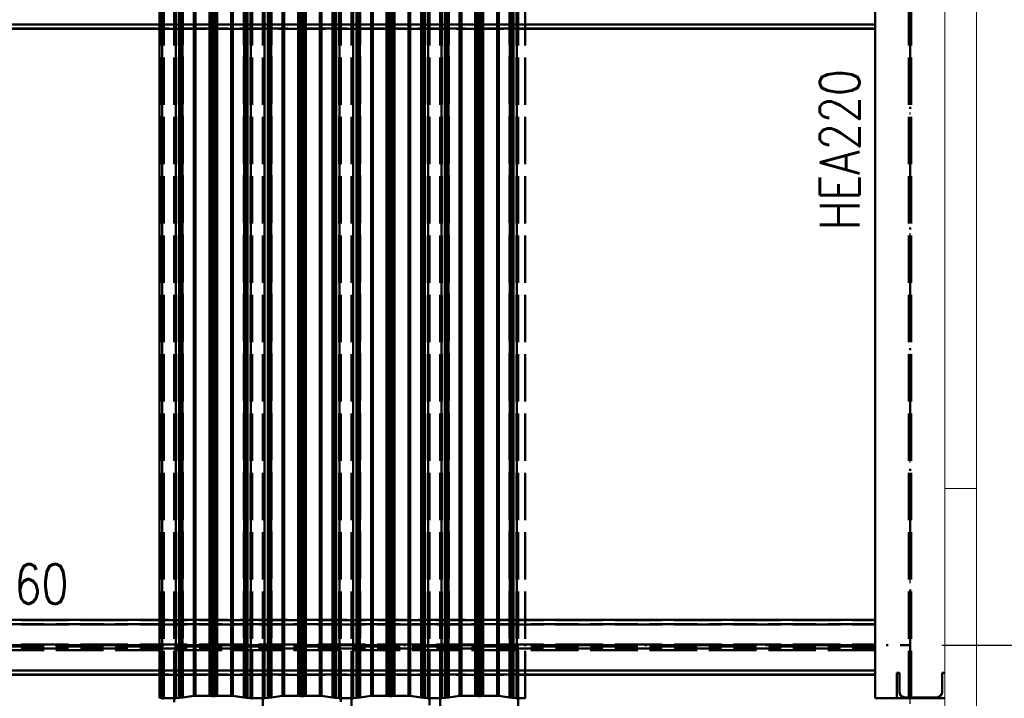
# Paper-space layout 'Layout1' of a CAD drawing. Extents: x -2 to 1033, y -36 to 596.
# Tile 90 of 126: x 532 to 594, y 430 to 473. Entities that reach past the tile are written whole.
import ezdxf

# ---------------------------------------------------------------- set-up
doc = ezdxf.new("R2010")
doc.units = 0
for name, pattern in [('ACAD_ISO02W100', [15, 12, -3]), ('ACAD_ISO04W100', [30.5, 24, -3, 0.5, -3]), ('HP_01_CER_B', [8, 5, -1, 1, -1])]:
    doc.linetypes.add(name, pattern=pattern)
doc.layers.get('0').update_dxf_attribs({"linetype": 'CONTINUOUS'})
doc.layers.get('DEFPOINTS').update_dxf_attribs({"color": 132, "linetype": 'CONTINUOUS'})
for name, color, linetype, lineweight in [('SS_KOTY', 3, 'CONTINUOUS', 25), ('SS_OSY_025', 7, 'HP_01_CER_B', 25), ('SS_PODKLADY_PANELY', 9, 'CONTINUOUS', 13), ('SS_POPIS_PROFILU', 13, 'CONTINUOUS', 25), ('SS_SLOUP ŠTÍTOVÝ', 183, 'CONTINUOUS', 50), ('SS_SLOUPY KRAJNÍ', 143, 'CONTINUOUS', 50), ('SS_VAZNICE', 123, 'CONTINUOUS', 50)]:
    doc.layers.add(name, color=color, linetype=linetype, lineweight=lineweight)
doc.layers.add('SS_PLECHY', color=7, linetype='CONTINUOUS', lineweight=50, true_color=0xb47846)
doc.styles.add('ROMANS', font='romans.shx', dxfattribs={"width": 0.8})
doc.styles.add('romans.shx', font='romans.shx', dxfattribs={"height": 5})
doc.dimstyles.new('A-1_(2.5)_50AS', dxfattribs={"dimtxt": 2.5, "dimasz": 2, "dimexe": 1, "dimexo": 2, "dimgap": 0, "dimtad": 0, "dimdec": 1, "dimlfac": 50, "dimrnd": 1, "dimtxsty": 'ROMANS', "dimblk1": 'OBLIQUE', "dimblk2": 'OBLIQUE', "dimsah": 1, "dimcen": 2, "dimclrd": 256, "dimclre": 256, "dimclrt": 256, "dimadec": 1, "dimazin": 2, "dimtfac": 0.714286, "dimtdec": 1, "dimtmove": 0, "dimatfit": 3, "dimldrblk": 'OPEN', "dimfxl": 1, "dimtvp": 1.142857, "dimtfill": 1, "dimtolj": 1, "dimlwd": -1, "dimlwe": -1, "dimarcsym": 0})

# ---------------------------------------------------------------- blocks, each defined once
blk = doc.blocks.new('_Oblique')
at = {"color": 0, "linetype": 'ByBlock', "lineweight": -2}
blk.add_line((-0.5, -0.5), (0.5, 0.5), dxfattribs=at)
blk = doc.blocks.new('*D61')
at = {"layer": 'DEFPOINTS', "color": 0, "transparency": 16777216}
for p in [(588.529, 474.118), (588.529, 433.299), (605.682, 433.299)]:
    blk.add_point(p, dxfattribs=at)
at = {"layer": 'SS_KOTY', "transparency": 16777216}
for p, q in [((590.529, 474.118), (606.682, 474.118)), ((605.682, 474.118), (605.682, 433.299)), ((590.529, 433.299), (606.682, 433.299))]:
    blk.add_line(p, q, dxfattribs=at)
at = {"layer": 'SS_KOTY', "transparency": 16777216, "xscale": 2, "yscale": 2, "zscale": 2}
for p, rotation in [((605.682, 474.118), 90), ((605.682, 433.299), 270)]:
    blk.add_blockref('_Oblique', p, dxfattribs=dict(at, rotation=rotation))
at = {"layer": 'SS_KOTY', "transparency": 16777216, "insert": (602.825, 453.708), "char_height": 2.5, "attachment_point": 5, "rotation": 90, "style": 'ROMANS', "bg_fill": 3, "box_fill_scale": 1.1, "bg_fill_color": 256, "bg_fill_true_color": 13158600, "bg_fill_transparency": 0}
blk.add_mtext('\\A1;2041', dxfattribs=at)
blk = doc.blocks.new('_OPEN')
at = {"color": 0, "linetype": 'ByBlock'}
for p, q in [((-1, 0.167), (0, 0)), ((0, 0), (-1, -0.167)), ((0, 0), (-1, 0))]:
    blk.add_line(p, q, dxfattribs=at)
blk = doc.blocks.new('*D62')
at = {"layer": 'DEFPOINTS', "color": 0, "transparency": 16777216}
for p in [(588.529, 433.299), (588.529, 426.577), (605.682, 426.577)]:
    blk.add_point(p, dxfattribs=at)
at = {"layer": 'SS_KOTY', "transparency": 16777216}
for p, q in [((590.529, 433.299), (606.682, 433.299)), ((605.682, 433.299), (605.682, 426.577)), ((590.529, 426.577), (606.682, 426.577))]:
    blk.add_line(p, q, dxfattribs=at)
at = {"layer": 'SS_KOTY', "transparency": 16777216, "xscale": 2, "yscale": 2, "zscale": 2}
for p, rotation in [((605.682, 433.299), 90), ((605.682, 426.577), 270)]:
    blk.add_blockref('_Oblique', p, dxfattribs=dict(at, rotation=rotation))
at = {"layer": 'SS_KOTY', "transparency": 16777216, "insert": (602.825, 429.938), "char_height": 2.5, "attachment_point": 5, "rotation": 90, "style": 'ROMANS', "bg_fill": 3, "box_fill_scale": 1.1, "bg_fill_color": 256, "bg_fill_true_color": 13158600, "bg_fill_transparency": 0}
blk.add_mtext('\\A1;336', dxfattribs=at)
blk = doc.blocks.new('*D65')
at = {"layer": 'DEFPOINTS', "color": 0, "transparency": 16777216}
for p in [(588.529, 514.938), (611.682, 514.938), (588.529, 344.938)]:
    blk.add_point(p, dxfattribs=at)
at = {"layer": 'SS_KOTY', "transparency": 16777216}
for p, q in [((590.529, 514.938), (612.682, 514.938)), ((611.682, 344.938), (611.682, 514.938)), ((590.529, 344.938), (612.682, 344.938))]:
    blk.add_line(p, q, dxfattribs=at)
at = {"layer": 'SS_KOTY', "transparency": 16777216, "xscale": 2, "yscale": 2, "zscale": 2}
for p, rotation in [((611.682, 514.938), 90), ((611.682, 344.938), 270)]:
    blk.add_blockref('_Oblique', p, dxfattribs=dict(at, rotation=rotation))
at = {"layer": 'SS_KOTY', "transparency": 16777216, "insert": (608.825, 429.938), "char_height": 2.5, "attachment_point": 5, "rotation": 90, "style": 'ROMANS', "bg_fill": 3, "box_fill_scale": 1.1, "bg_fill_color": 256, "bg_fill_true_color": 13158600, "bg_fill_transparency": 0}
blk.add_mtext('\\A1;8500', dxfattribs=at)

psp = doc.layouts.get("Layout1")

# ---------------------------------------------------------------- linework, layer by layer
at = {"layer": 'SS_PLECHY', "color": 5, "linetype": 'Continuous', "ltscale": 0.25}
for p, q in [((541.1156, 519.9224), (541.1156, 429.9664)), ((541.1323, 519.9235), (541.1323, 429.9674)), ((542.3609, 519.9305), (542.3609, 429.9744)), ((542.4079, 519.9345), (542.4079, 429.9784)), ((542.5406, 519.9412), (542.5406, 429.9851)), ((542.5803, 519.9446), (542.5803, 429.9885)), ((543.287, 520.0449), (543.287, 430.0889)), ((543.3955, 520.0504), (543.3955, 430.0943)), ((544.2735, 520.0504), (544.2735, 430.0943)), ((544.3475, 520.0482), (544.3475, 430.0922)), ((544.4583, 520.041), (544.4583, 430.085)), ((544.5836, 520.041), (544.5836, 430.085)), ((544.6944, 520.0482), (544.6944, 430.0922)), ((544.7685, 520.0504), (544.7685, 430.0943)), ((545.6464, 520.0504), (545.6464, 430.0943)), ((545.7549, 520.0449), (545.7549, 430.0889)), ((546.4616, 519.9446), (546.4616, 429.9885)), ((546.5014, 519.9412), (546.5014, 429.9851)), ((546.634, 519.9345), (546.634, 429.9784)), ((546.681, 519.9305), (546.681, 429.9744)), ((547.9589, 519.9305), (547.9589, 429.9744)), ((548.0059, 519.9345), (548.0059, 429.9784)), ((548.1386, 519.9412), (548.1386, 429.9851)), ((548.1783, 519.9446), (548.1783, 429.9885)), ((548.885, 520.0449), (548.885, 430.0889)), ((548.9935, 520.0504), (548.9935, 430.0943)), ((549.8715, 520.0504), (549.8715, 430.0943)), ((549.9455, 520.0482), (549.9455, 430.0922)), ((550.0563, 520.041), (550.0563, 430.085)), ((550.1816, 520.041), (550.1816, 430.085)), ((550.2924, 520.0482), (550.2924, 430.0922)), ((550.3665, 520.0504), (550.3665, 430.0943)), ((551.2444, 520.0504), (551.2444, 430.0943)), ((551.3529, 520.0449), (551.3529, 430.0889)), ((552.0596, 519.9446), (552.0596, 429.9885)), ((552.0994, 519.9412), (552.0994, 429.9851)), ((552.232, 519.9345), (552.232, 429.9784)), ((552.279, 519.9305), (552.279, 429.9744)), ((553.5569, 519.9305), (553.5569, 429.9744)), ((553.6039, 519.9345), (553.6039, 429.9784)), ((553.7366, 519.9412), (553.7366, 429.9851)), ((553.7763, 519.9446), (553.7763, 429.9885)), ((554.483, 520.0449), (554.483, 430.0889)), ((554.5915, 520.0504), (554.5915, 430.0943)), ((555.4695, 520.0504), (555.4695, 430.0943)), ((555.5435, 520.0482), (555.5435, 430.0922)), ((555.6543, 520.041), (555.6543, 430.085)), ((555.7796, 520.041), (555.7796, 430.085)), ((555.8904, 520.0482), (555.8904, 430.0922)), ((555.9645, 520.0504), (555.9645, 430.0943)), ((556.8424, 520.0504), (556.8424, 430.0943)), ((556.9509, 520.0449), (556.9509, 430.0889)), ((557.6576, 519.9446), (557.6576, 429.9885)), ((557.6974, 519.9412), (557.6974, 429.9851)), ((557.83, 519.9345), (557.83, 429.9784)), ((557.877, 519.9305), (557.877, 429.9744)), ((559.1549, 519.9305), (559.1549, 429.9744)), ((559.2019, 519.9345), (559.2019, 429.9784)), ((559.3346, 519.9412), (559.3346, 429.9851)), ((559.3743, 519.9446), (559.3743, 429.9885)), ((560.081, 520.0449), (560.081, 430.0889)), ((560.1895, 520.0504), (560.1895, 430.0943)), ((561.0675, 520.0504), (561.0675, 430.0943)), ((561.1415, 520.0482), (561.1415, 430.0922)), ((561.2523, 520.041), (561.2523, 430.085)), ((561.3776, 520.041), (561.3776, 430.085)), ((561.4884, 520.0482), (561.4884, 430.0922)), ((561.5625, 520.0504), (561.5625, 430.0943)), ((562.4404, 520.0504), (562.4404, 430.0943)), ((562.5489, 520.0449), (562.5489, 430.0889)), ((563.2556, 519.9446), (563.2556, 429.9885)), ((563.2954, 519.9412), (563.2954, 429.9851)), ((563.428, 519.9345), (563.428, 429.9784)), ((563.475, 519.9305), (563.475, 429.9744)), ((541.2947, 519.9004), (541.2947, 429.9443)), ((542.1492, 519.9004), (542.1492, 429.9443)), ((546.8927, 519.9004), (546.8927, 429.9443)), ((547.7472, 519.9004), (547.7472, 429.9443)), ((552.4907, 519.9004), (552.4907, 429.9443)), ((553.3452, 519.9004), (553.3452, 429.9443)), ((558.0887, 519.9004), (558.0887, 429.9443)), ((558.9432, 519.9004), (558.9432, 429.9443)), ((563.6867, 519.9004), (563.6867, 429.9443)), ((541.1156, 429.9664), (541.1323, 429.9674)), ((541.1156, 429.9664), (541.278, 429.9433)), ((541.1323, 429.9674), (541.2947, 429.9443)), ((541.3865, 429.9397), (542.0574, 429.9397)), ((541.3865, 429.9378), (542.0574, 429.9378)), ((542.1492, 429.9443), (542.3609, 429.9744)), ((542.1659, 429.9433), (542.3776, 429.9734)), ((542.4079, 429.9784), (542.5406, 429.9851)), ((542.4174, 429.9768), (542.55, 429.9835)), ((542.5803, 429.9885), (543.287, 430.0889)), ((542.597, 429.9875), (543.3037, 430.0878)), ((543.3955, 430.0943), (544.2735, 430.0943)), ((543.3955, 430.0925), (544.2735, 430.0925)), ((544.3361, 430.0906), (544.447, 430.0834)), ((544.3475, 430.0922), (544.4583, 430.085)), ((544.5836, 430.085), (544.6944, 430.0922)), ((544.595, 430.0834), (544.7058, 430.0906)), ((544.7685, 430.0943), (545.6464, 430.0943)), ((544.7685, 430.0925), (545.6464, 430.0925)), ((545.7382, 430.0878), (546.4449, 429.9875)), ((545.7549, 430.0889), (546.4616, 429.9885)), ((546.4919, 429.9835), (546.6246, 429.9768)), ((546.5014, 429.9851), (546.634, 429.9784)), ((546.6643, 429.9734), (546.876, 429.9433)), ((546.681, 429.9744), (546.8927, 429.9443)), ((546.9845, 429.9397), (547.6554, 429.9397)), ((546.9845, 429.9378), (547.6554, 429.9378)), ((547.7472, 429.9443), (547.9589, 429.9744)), ((547.7639, 429.9433), (547.9756, 429.9734)), ((548.0059, 429.9784), (548.1386, 429.9851)), ((548.0154, 429.9768), (548.148, 429.9835)), ((548.1783, 429.9885), (548.885, 430.0889)), ((548.195, 429.9875), (548.9017, 430.0878)), ((548.9935, 430.0943), (549.8715, 430.0943)), ((548.9935, 430.0925), (549.8715, 430.0925)), ((549.9341, 430.0906), (550.045, 430.0834)), ((549.9455, 430.0922), (550.0563, 430.085)), ((550.1816, 430.085), (550.2924, 430.0922)), ((550.193, 430.0834), (550.3038, 430.0906)), ((550.3665, 430.0943), (551.2444, 430.0943)), ((550.3665, 430.0925), (551.2444, 430.0925)), ((551.3362, 430.0878), (552.0429, 429.9875)), ((551.3529, 430.0889), (552.0596, 429.9885)), ((552.0899, 429.9835), (552.2226, 429.9768)), ((552.0994, 429.9851), (552.232, 429.9784)), ((552.2623, 429.9734), (552.474, 429.9433)), ((552.279, 429.9744), (552.4907, 429.9443)), ((552.5825, 429.9397), (553.2534, 429.9397)), ((552.5825, 429.9378), (553.2534, 429.9378)), ((553.3452, 429.9443), (553.5569, 429.9744)), ((553.3619, 429.9433), (553.5736, 429.9734)), ((553.6039, 429.9784), (553.7366, 429.9851)), ((553.6134, 429.9768), (553.746, 429.9835)), ((553.7763, 429.9885), (554.483, 430.0889)), ((553.793, 429.9875), (554.4997, 430.0878)), ((554.5915, 430.0943), (555.4695, 430.0943)), ((554.5915, 430.0925), (555.4695, 430.0925)), ((555.5321, 430.0906), (555.643, 430.0834)), ((555.5435, 430.0922), (555.6543, 430.085)), ((555.7796, 430.085), (555.8904, 430.0922)), ((555.791, 430.0834), (555.9018, 430.0906)), ((555.9645, 430.0943), (556.8424, 430.0943)), ((555.9645, 430.0925), (556.8424, 430.0925)), ((556.9342, 430.0878), (557.6409, 429.9875)), ((556.9509, 430.0889), (557.6576, 429.9885)), ((557.6879, 429.9835), (557.8206, 429.9768)), ((557.6974, 429.9851), (557.83, 429.9784)), ((557.8603, 429.9734), (558.072, 429.9433)), ((557.877, 429.9744), (558.0887, 429.9443)), ((558.1805, 429.9397), (558.8514, 429.9397)), ((558.1805, 429.9378), (558.8514, 429.9378)), ((558.9432, 429.9443), (559.1549, 429.9744)), ((558.9599, 429.9433), (559.1716, 429.9734)), ((559.2019, 429.9784), (559.3346, 429.9851)), ((559.2114, 429.9768), (559.344, 429.9835)), ((559.3743, 429.9885), (560.081, 430.0889)), ((559.391, 429.9875), (560.0977, 430.0878)), ((560.1895, 430.0943), (561.0675, 430.0943)), ((560.1895, 430.0925), (561.0675, 430.0925)), ((561.1301, 430.0906), (561.241, 430.0834)), ((561.1415, 430.0922), (561.2523, 430.085)), ((561.3776, 430.085), (561.4884, 430.0922)), ((561.389, 430.0834), (561.4998, 430.0906)), ((561.5625, 430.0943), (562.4404, 430.0943)), ((561.5625, 430.0925), (562.4404, 430.0925)), ((562.5322, 430.0878), (563.2389, 429.9875)), ((562.5489, 430.0889), (563.2556, 429.9885)), ((563.2859, 429.9835), (563.4186, 429.9768)), ((563.2954, 429.9851), (563.428, 429.9784)), ((563.4583, 429.9734), (563.67, 429.9433)), ((563.475, 429.9744), (563.6867, 429.9443)), ((563.7785, 429.9397), (564.214, 429.9397)), ((563.7785, 429.9378), (564.214, 429.9378)), ((564.214, 429.9378), (564.214, 429.9397)), ((564.214, 429.936), (564.214, 429.9378))]:
    psp.add_line(p, q, dxfattribs=at)
at = {"layer": 'SS_PLECHY', "color": 5, "linetype": 'ACAD_ISO02W100', "ltscale": 0.25}
for p, q in [((542.3776, 429.9734), (542.3776, 519.9295)), ((542.4174, 429.9768), (542.4174, 519.9329)), ((542.55, 429.9835), (542.55, 519.9395)), ((542.597, 429.9875), (542.597, 519.9436)), ((543.3037, 430.0878), (543.3037, 520.0439)), ((544.3361, 430.0906), (544.3361, 520.0467)), ((544.447, 430.0834), (544.447, 520.0395)), ((544.595, 430.0834), (544.595, 520.0395)), ((544.7058, 430.0906), (544.7058, 520.0467)), ((545.7382, 430.0878), (545.7382, 520.0439)), ((546.4449, 429.9875), (546.4449, 519.9436)), ((546.4919, 429.9835), (546.4919, 519.9395)), ((546.6246, 429.9768), (546.6246, 519.9329)), ((546.6643, 429.9734), (546.6643, 519.9295)), ((547.9756, 429.9734), (547.9756, 519.9295)), ((548.0154, 429.9768), (548.0154, 519.9329)), ((548.148, 429.9835), (548.148, 519.9395)), ((548.195, 429.9875), (548.195, 519.9436)), ((548.9017, 430.0878), (548.9017, 520.0439)), ((549.9341, 430.0906), (549.9341, 520.0467)), ((550.045, 430.0834), (550.045, 520.0395)), ((550.193, 430.0834), (550.193, 520.0395)), ((550.3038, 430.0906), (550.3038, 520.0467)), ((551.3362, 430.0878), (551.3362, 520.0439)), ((552.0429, 429.9875), (552.0429, 519.9436)), ((552.0899, 429.9835), (552.0899, 519.9395)), ((552.2226, 429.9768), (552.2226, 519.9329)), ((552.2623, 429.9734), (552.2623, 519.9295)), ((553.5736, 429.9734), (553.5736, 519.9295)), ((553.6134, 429.9768), (553.6134, 519.9329)), ((553.746, 429.9835), (553.746, 519.9395)), ((553.793, 429.9875), (553.793, 519.9436)), ((554.4997, 430.0878), (554.4997, 520.0439)), ((555.5321, 430.0906), (555.5321, 520.0467)), ((555.643, 430.0834), (555.643, 520.0395)), ((555.791, 430.0834), (555.791, 520.0395)), ((555.9018, 430.0906), (555.9018, 520.0467)), ((556.9342, 430.0878), (556.9342, 520.0439)), ((557.6409, 429.9875), (557.6409, 519.9436)), ((557.6879, 429.9835), (557.6879, 519.9395)), ((557.8206, 429.9768), (557.8206, 519.9329)), ((557.8603, 429.9734), (557.8603, 519.9295)), ((559.1716, 429.9734), (559.1716, 519.9295)), ((559.2114, 429.9768), (559.2114, 519.9329)), ((559.344, 429.9835), (559.344, 519.9395)), ((559.391, 429.9875), (559.391, 519.9436)), ((560.0977, 430.0878), (560.0977, 520.0439)), ((561.1301, 430.0906), (561.1301, 520.0467)), ((561.241, 430.0834), (561.241, 520.0395)), ((561.389, 430.0834), (561.389, 520.0395)), ((561.4998, 430.0906), (561.4998, 520.0467)), ((562.5322, 430.0878), (562.5322, 520.0439)), ((563.2389, 429.9875), (563.2389, 519.9436)), ((563.2859, 429.9835), (563.2859, 519.9395)), ((563.4186, 429.9768), (563.4186, 519.9329)), ((563.4583, 429.9734), (563.4583, 519.9295)), ((541.278, 429.9433), (541.278, 519.8994)), ((542.1659, 429.9433), (542.1659, 519.8994)), ((546.876, 429.9433), (546.876, 519.8994)), ((547.7639, 429.9433), (547.7639, 519.8994)), ((552.474, 429.9433), (552.474, 519.8994)), ((553.3619, 429.9433), (553.3619, 519.8994)), ((558.072, 429.9433), (558.072, 519.8994)), ((558.9599, 429.9433), (558.9599, 519.8994)), ((563.67, 429.9433), (563.67, 519.8994)), ((564.214, 429.9397), (564.214, 498.4123)), ((563.7785, 429.9378), (563.7785, 498.1032)), ((558.8514, 429.9378), (558.8514, 494.6054)), ((558.1805, 429.9378), (558.1805, 494.1292)), ((552.5825, 429.9378), (552.5825, 490.1551)), ((553.2534, 429.9378), (553.2534, 490.6314)), ((547.6554, 429.9378), (547.6554, 486.6573)), ((546.9845, 429.9378), (546.9845, 486.1811)), ((542.0574, 429.9378), (542.0574, 482.6833)), ((541.3865, 429.9378), (541.3865, 482.207)), ((541.3865, 377.6686), (541.3865, 429.9378)), ((542.0574, 377.1924), (542.0574, 429.9378)), ((543.3955, 430.0943), (543.3955, 430.0925)), ((544.2735, 430.0943), (544.2735, 430.0925)), ((544.7685, 430.0943), (544.7685, 430.0925)), ((545.6464, 430.0943), (545.6464, 430.0925)), ((546.9845, 373.6946), (546.9845, 429.9378)), ((547.6554, 373.2183), (547.6554, 429.9378)), ((548.9935, 430.0943), (548.9935, 430.0925)), ((549.8715, 430.0943), (549.8715, 430.0925)), ((550.3665, 430.0943), (550.3665, 430.0925)), ((551.2444, 430.0943), (551.2444, 430.0925)), ((552.5825, 369.7205), (552.5825, 429.9378)), ((553.2534, 369.2443), (553.2534, 429.9378)), ((554.5915, 430.0943), (554.5915, 430.0925)), ((555.4695, 430.0943), (555.4695, 430.0925)), ((555.9645, 430.0943), (555.9645, 430.0925)), ((556.8424, 430.0943), (556.8424, 430.0925)), ((558.1805, 365.7465), (558.1805, 429.9378)), ((558.8514, 365.2702), (558.8514, 429.9378)), ((560.1895, 430.0943), (560.1895, 430.0925)), ((561.0675, 430.0943), (561.0675, 430.0925)), ((561.5625, 430.0943), (561.5625, 430.0925)), ((562.4404, 430.0943), (562.4404, 430.0925)), ((563.7785, 361.7724), (563.7785, 429.9378))]:
    psp.add_line(p, q, dxfattribs=at)
at = {"layer": 'SS_PLECHY', "color": 5, "linetype": 'Continuous', "ltscale": 0.25, "extrusion": (7.17673e-12, -0.9956, 0.093704)}
psp.add_arc((541.3865, 40.2878, -428.0583), 0.13, 213.424811, 270, dxfattribs=at)
at = {"layer": 'SS_PLECHY', "color": 5, "linetype": 'Continuous', "ltscale": 0.25, "extrusion": (-9.571e-12, 0.9956, 0.093704)}
psp.add_arc((-541.3865, -40.2856, 428.034), 0.13, 270, 326.575189, dxfattribs=at)
at = {"layer": 'SS_PLECHY', "color": 5, "linetype": 'Continuous', "ltscale": 0.25, "extrusion": (6.99027e-12, -0.9956, 0.093704)}
psp.add_arc((541.3865, 40.2878, -428.0583), 0.11, 213.424811, 270, dxfattribs=at)
at = {"layer": 'SS_PLECHY', "color": 5, "linetype": 'Continuous', "ltscale": 0.25, "extrusion": (-3.58818e-12, -0.9956, 0.093704)}
psp.add_arc((542.0574, 40.2878, -428.0583), 0.11, 270, 326.575189, dxfattribs=at)
at = {"layer": 'SS_PLECHY', "color": 5, "linetype": 'Continuous', "ltscale": 0.25, "extrusion": (-3.41019e-12, -0.9956, 0.093704)}
psp.add_arc((542.0574, 40.2878, -428.0583), 0.13, 270, 326.575189, dxfattribs=at)
at = {"layer": 'SS_PLECHY', "color": 5, "linetype": 'Continuous', "ltscale": 0.25, "extrusion": (5.00982e-12, 0.9956, 0.093704)}
psp.add_arc((-542.0574, -40.2856, 428.034), 0.13, 213.424811, 270, dxfattribs=at)
at = {"layer": 'SS_PLECHY', "color": 5, "linetype": 'Continuous', "ltscale": 0.25, "extrusion": (-5.45448e-12, 0.9956, -0.093704)}
psp.add_arc((-542.4694, 40.2895, 428.0759), 0.13, 33.424811, 61.735996, dxfattribs=at)
at = {"layer": 'SS_PLECHY', "color": 5, "linetype": 'Continuous', "ltscale": 0.25, "extrusion": (-5.61881e-12, 0.9956, -0.093704)}
psp.add_arc((-542.4694, 40.2895, 428.0759), 0.11, 33.424811, 61.735996, dxfattribs=at)
at = {"layer": 'SS_PLECHY', "color": 5, "linetype": 'Continuous', "ltscale": 0.25, "extrusion": (-3.69651e-12, -0.9956, 0.093704)}
psp.add_arc((542.4885, 40.292, -428.1023), 0.11, 298.264004, 326.575189, dxfattribs=at)
at = {"layer": 'SS_PLECHY', "color": 5, "linetype": 'Continuous', "ltscale": 0.25, "extrusion": (-2.87951e-12, -0.9956, 0.093704)}
psp.add_arc((542.4885, 40.292, -428.1023), 0.13, 298.264004, 326.575189, dxfattribs=at)
at = {"layer": 'SS_PLECHY', "color": 5, "linetype": 'Continuous', "ltscale": 0.25, "extrusion": (-1.57987e-12, 0.9956, -0.093704)}
psp.add_arc((-543.3955, 40.3002, 428.1898), 0.13, 33.424811, 90, dxfattribs=at)
at = {"layer": 'SS_PLECHY', "color": 5, "linetype": 'Continuous', "ltscale": 0.25, "extrusion": (-1.99621e-12, 0.9956, -0.093704)}
psp.add_arc((-543.3955, 40.3002, 428.1898), 0.11, 33.424811, 90, dxfattribs=at)
at = {"layer": 'SS_PLECHY', "color": 5, "linetype": 'Continuous', "ltscale": 0.25, "extrusion": (3.6079e-13, 0.9956, -0.093704)}
psp.add_arc((-544.2735, 40.3002, 428.1898), 0.13, 90, 124.700883, dxfattribs=at)
at = {"layer": 'SS_PLECHY', "color": 5, "linetype": 'Continuous', "ltscale": 0.25, "extrusion": (1.06394e-12, 0.9956, -0.093704)}
psp.add_arc((-544.2735, 40.3002, 428.1898), 0.11, 90, 124.700883, dxfattribs=at)
at = {"layer": 'SS_PLECHY', "color": 5, "linetype": 'Continuous', "ltscale": 0.25, "extrusion": (3.38395e-13, -0.9956, 0.093704)}
psp.add_arc((544.521, 40.3013, -428.2011), 0.13, 235.299117, 304.700883, dxfattribs=at)
at = {"layer": 'SS_PLECHY', "color": 5, "linetype": 'Continuous', "ltscale": 0.25, "extrusion": (2.30437e-13, -0.9956, 0.093704)}
psp.add_arc((544.521, 40.3013, -428.2011), 0.11, 235.299117, 304.700883, dxfattribs=at)
at = {"layer": 'SS_PLECHY', "color": 5, "linetype": 'Continuous', "ltscale": 0.25, "extrusion": (-2.73736e-13, 0.9956, -0.093704)}
psp.add_arc((-544.7685, 40.3002, 428.1898), 0.13, 55.299117, 90, dxfattribs=at)
at = {"layer": 'SS_PLECHY', "color": 5, "linetype": 'Continuous', "ltscale": 0.25, "extrusion": (-9.10248e-13, 0.9956, -0.093704)}
psp.add_arc((-544.7685, 40.3002, 428.1898), 0.11, 55.299117, 90, dxfattribs=at)
at = {"layer": 'SS_PLECHY', "color": 5, "linetype": 'Continuous', "ltscale": 0.25, "extrusion": (4.91682e-13, 0.9956, -0.093704)}
psp.add_arc((-545.6464, 40.3002, 428.1898), 0.13, 90, 146.575189, dxfattribs=at)
at = {"layer": 'SS_PLECHY', "color": 5, "linetype": 'Continuous', "ltscale": 0.25, "extrusion": (5.54728e-13, 0.9956, -0.093704)}
psp.add_arc((-545.6464, 40.3002, 428.1898), 0.11, 90, 146.575189, dxfattribs=at)
at = {"layer": 'SS_PLECHY', "color": 5, "linetype": 'Continuous', "ltscale": 0.25, "extrusion": (2.37175e-12, -0.9956, 0.093704)}
psp.add_arc((546.5534, 40.292, -428.1023), 0.13, 213.424811, 241.735996, dxfattribs=at)
at = {"layer": 'SS_PLECHY', "color": 5, "linetype": 'Continuous', "ltscale": 0.25, "extrusion": (3.25719e-12, -0.9956, 0.093704)}
psp.add_arc((546.5534, 40.292, -428.1023), 0.11, 213.424811, 241.735996, dxfattribs=at)
at = {"layer": 'SS_PLECHY', "color": 5, "linetype": 'Continuous', "ltscale": 0.25, "extrusion": (2.7489e-12, 0.9956, -0.093704)}
psp.add_arc((-546.5725, 40.2895, 428.0759), 0.11, 118.264004, 146.575189, dxfattribs=at)
at = {"layer": 'SS_PLECHY', "color": 5, "linetype": 'Continuous', "ltscale": 0.25, "extrusion": (2.88283e-12, 0.9956, -0.093704)}
psp.add_arc((-546.5725, 40.2895, 428.0759), 0.13, 118.264004, 146.575189, dxfattribs=at)
at = {"layer": 'SS_PLECHY', "color": 5, "linetype": 'Continuous', "ltscale": 0.25, "extrusion": (5.21373e-12, -0.9956, 0.093704)}
psp.add_arc((546.9845, 40.2878, -428.0583), 0.13, 213.424811, 270, dxfattribs=at)
at = {"layer": 'SS_PLECHY', "color": 5, "linetype": 'Continuous', "ltscale": 0.25, "extrusion": (-6.28571e-12, 0.9956, 0.093704)}
psp.add_arc((-546.9845, -40.2856, 428.034), 0.13, 270, 326.575189, dxfattribs=at)
at = {"layer": 'SS_PLECHY', "color": 5, "linetype": 'Continuous', "ltscale": 0.25, "extrusion": (4.67035e-12, -0.9956, 0.093704)}
psp.add_arc((546.9845, 40.2878, -428.0583), 0.11, 213.424811, 270, dxfattribs=at)
at = {"layer": 'SS_PLECHY', "color": 5, "linetype": 'Continuous', "ltscale": 0.25, "extrusion": (-2.48423e-12, -0.9956, 0.093704)}
psp.add_arc((547.6554, 40.2878, -428.0583), 0.11, 270, 326.575189, dxfattribs=at)
at = {"layer": 'SS_PLECHY', "color": 5, "linetype": 'Continuous', "ltscale": 0.25, "extrusion": (-2.36068e-12, -0.9956, 0.093704)}
psp.add_arc((547.6554, 40.2878, -428.0583), 0.13, 270, 326.575189, dxfattribs=at)
at = {"layer": 'SS_PLECHY', "color": 5, "linetype": 'Continuous', "ltscale": 0.25, "extrusion": (3.26245e-12, 0.9956, 0.093704)}
psp.add_arc((-547.6554, -40.2856, 428.034), 0.13, 213.424811, 270, dxfattribs=at)
at = {"layer": 'SS_PLECHY', "color": 5, "linetype": 'Continuous', "ltscale": 0.25, "extrusion": (-3.49148e-12, 0.9956, -0.093704)}
psp.add_arc((-548.0674, 40.2895, 428.0759), 0.13, 33.424811, 61.735996, dxfattribs=at)
at = {"layer": 'SS_PLECHY', "color": 5, "linetype": 'Continuous', "ltscale": 0.25, "extrusion": (-3.28686e-12, 0.9956, -0.093704)}
psp.add_arc((-548.0674, 40.2895, 428.0759), 0.11, 33.424811, 61.735996, dxfattribs=at)
at = {"layer": 'SS_PLECHY', "color": 5, "linetype": 'Continuous', "ltscale": 0.25, "extrusion": (-1.89058e-12, -0.9956, 0.093704)}
psp.add_arc((548.0865, 40.292, -428.1023), 0.11, 298.264004, 326.575189, dxfattribs=at)
at = {"layer": 'SS_PLECHY', "color": 5, "linetype": 'Continuous', "ltscale": 0.25, "extrusion": (-1.31923e-12, -0.9956, 0.093704)}
psp.add_arc((548.0865, 40.292, -428.1023), 0.13, 298.264004, 326.575189, dxfattribs=at)
at = {"layer": 'SS_PLECHY', "color": 5, "linetype": 'Continuous', "ltscale": 0.25, "extrusion": (2.74648e-13, 0.9956, -0.093704)}
psp.add_arc((-548.9935, 40.3002, 428.1898), 0.13, 33.424811, 90, dxfattribs=at)
at = {"layer": 'SS_PLECHY', "color": 5, "linetype": 'Continuous', "ltscale": 0.25, "extrusion": (2.07566e-13, 0.9956, -0.093704)}
psp.add_arc((-548.9935, 40.3002, 428.1898), 0.11, 33.424811, 90, dxfattribs=at)
at = {"layer": 'SS_PLECHY', "color": 5, "linetype": 'Continuous', "ltscale": 0.25, "extrusion": (-3.83186e-13, 0.9956, -0.093704)}
psp.add_arc((-549.8715, 40.3002, 428.1898), 0.13, 90, 124.700883, dxfattribs=at)
at = {"layer": 'SS_PLECHY', "color": 5, "linetype": 'Continuous', "ltscale": 0.25, "extrusion": (1.8469e-13, 0.9956, -0.093704)}
psp.add_arc((-549.8715, 40.3002, 428.1898), 0.11, 90, 124.700883, dxfattribs=at)
at = {"layer": 'SS_PLECHY', "color": 5, "linetype": 'Continuous', "ltscale": 0.25, "extrusion": (-2.77078e-13, -0.9956, 0.093704)}
psp.add_arc((550.119, 40.3013, -428.2011), 0.13, 235.299117, 304.700883, dxfattribs=at)
at = {"layer": 'SS_PLECHY', "color": 5, "linetype": 'Continuous', "ltscale": 0.25, "extrusion": (-5.95047e-13, -0.9956, 0.093704)}
psp.add_arc((550.119, 40.3013, -428.2011), 0.11, 235.299117, 304.700883, dxfattribs=at)
at = {"layer": 'SS_PLECHY', "color": 5, "linetype": 'Continuous', "ltscale": 0.25, "extrusion": (1.40985e-13, 0.9956, -0.093704)}
psp.add_arc((-550.3665, 40.3002, 428.1898), 0.13, 55.299117, 90, dxfattribs=at)
at = {"layer": 'SS_PLECHY', "color": 5, "linetype": 'Continuous', "ltscale": 0.25, "extrusion": (1.46396e-13, 0.9956, -0.093704)}
psp.add_arc((-550.3665, 40.3002, 428.1898), 0.11, 55.299117, 90, dxfattribs=at)
at = {"layer": 'SS_PLECHY', "color": 5, "linetype": 'Continuous', "ltscale": 0.25, "extrusion": (-5.00126e-13, 0.9956, -0.093704)}
psp.add_arc((-551.2444, 40.3002, 428.1898), 0.13, 90, 146.575189, dxfattribs=at)
at = {"layer": 'SS_PLECHY', "color": 5, "linetype": 'Continuous', "ltscale": 0.25, "extrusion": (-6.85598e-13, 0.9956, -0.093704)}
psp.add_arc((-551.2444, 40.3002, 428.1898), 0.11, 90, 146.575189, dxfattribs=at)
at = {"layer": 'SS_PLECHY', "color": 5, "linetype": 'Continuous', "ltscale": 0.25, "extrusion": (5.63439e-13, -0.9956, 0.093704)}
psp.add_arc((552.1514, 40.292, -428.1023), 0.13, 213.424811, 241.735996, dxfattribs=at)
at = {"layer": 'SS_PLECHY', "color": 5, "linetype": 'Continuous', "ltscale": 0.25, "extrusion": (8.70542e-13, -0.9956, 0.093704)}
psp.add_arc((552.1514, 40.292, -428.1023), 0.11, 213.424811, 241.735996, dxfattribs=at)
at = {"layer": 'SS_PLECHY', "color": 5, "linetype": 'Continuous', "ltscale": 0.25, "extrusion": (9.42998e-13, 0.9956, -0.093704)}
psp.add_arc((-552.1705, 40.2895, 428.0759), 0.11, 118.264004, 146.575189, dxfattribs=at)
at = {"layer": 'SS_PLECHY', "color": 5, "linetype": 'Continuous', "ltscale": 0.25, "extrusion": (1.36267e-12, 0.9956, -0.093704)}
psp.add_arc((-552.1705, 40.2895, 428.0759), 0.13, 118.264004, 146.575189, dxfattribs=at)
at = {"layer": 'SS_PLECHY', "color": 5, "linetype": 'Continuous', "ltscale": 0.25, "extrusion": (3.02351e-12, -0.9956, 0.093704)}
psp.add_arc((552.5825, 40.2878, -428.0583), 0.13, 213.424811, 270, dxfattribs=at)
at = {"layer": 'SS_PLECHY', "color": 5, "linetype": 'Continuous', "ltscale": 0.25, "extrusion": (-3.00043e-12, 0.9956, 0.093704)}
psp.add_arc((-552.5825, -40.2856, 428.034), 0.13, 270, 326.575189, dxfattribs=at)
at = {"layer": 'SS_PLECHY', "color": 5, "linetype": 'Continuous', "ltscale": 0.25, "extrusion": (2.08196e-12, -0.9956, 0.093704)}
psp.add_arc((552.5825, 40.2878, -428.0583), 0.11, 213.424811, 270, dxfattribs=at)
at = {"layer": 'SS_PLECHY', "color": 5, "linetype": 'Continuous', "ltscale": 0.25, "extrusion": (-1.10751e-12, -0.9956, 0.093704)}
psp.add_arc((553.2534, 40.2878, -428.0583), 0.11, 270, 326.575189, dxfattribs=at)
at = {"layer": 'SS_PLECHY', "color": 5, "linetype": 'Continuous', "ltscale": 0.25, "extrusion": (-1.20121e-12, -0.9956, 0.093704)}
psp.add_arc((553.2534, 40.2878, -428.0583), 0.13, 270, 326.575189, dxfattribs=at)
at = {"layer": 'SS_PLECHY', "color": 5, "linetype": 'Continuous', "ltscale": 0.25, "extrusion": (1.57278e-12, 0.9956, 0.093704)}
psp.add_arc((-553.2534, -40.2856, 428.034), 0.13, 213.424811, 270, dxfattribs=at)
at = {"layer": 'SS_PLECHY', "color": 5, "linetype": 'Continuous', "ltscale": 0.25, "extrusion": (-1.47209e-12, 0.9956, -0.093704)}
psp.add_arc((-553.6654, 40.2895, 428.0759), 0.13, 33.424811, 61.735996, dxfattribs=at)
at = {"layer": 'SS_PLECHY', "color": 5, "linetype": 'Continuous', "ltscale": 0.25, "extrusion": (-9.54864e-13, 0.9956, -0.093704)}
psp.add_arc((-553.6654, 40.2895, 428.0759), 0.11, 33.424811, 61.735996, dxfattribs=at)
at = {"layer": 'SS_PLECHY', "color": 5, "linetype": 'Continuous', "ltscale": 0.25, "extrusion": (-1.83965e-13, -0.9956, 0.093704)}
psp.add_arc((553.6845, 40.292, -428.1023), 0.11, 298.264004, 326.575189, dxfattribs=at)
at = {"layer": 'SS_PLECHY', "color": 5, "linetype": 'Continuous', "ltscale": 0.25, "extrusion": (1.24834e-13, -0.9956, 0.093704)}
psp.add_arc((553.6845, 40.292, -428.1023), 0.13, 298.264004, 326.575189, dxfattribs=at)
at = {"layer": 'SS_PLECHY', "color": 5, "linetype": 'Continuous', "ltscale": 0.25, "extrusion": (2.24789e-12, 0.9956, -0.093704)}
psp.add_arc((-554.5915, 40.3002, 428.1898), 0.13, 33.424811, 90, dxfattribs=at)
at = {"layer": 'SS_PLECHY', "color": 5, "linetype": 'Continuous', "ltscale": 0.25, "extrusion": (2.52745e-12, 0.9956, -0.093704)}
psp.add_arc((-554.5915, 40.3002, 428.1898), 0.11, 33.424811, 90, dxfattribs=at)
at = {"layer": 'SS_PLECHY', "color": 5, "linetype": 'Continuous', "ltscale": 0.25, "extrusion": (-1.17482e-12, 0.9956, -0.093704)}
psp.add_arc((-555.4695, 40.3002, 428.1898), 0.13, 90, 124.700883, dxfattribs=at)
at = {"layer": 'SS_PLECHY', "color": 5, "linetype": 'Continuous', "ltscale": 0.25, "extrusion": (-7.50855e-13, 0.9956, -0.093704)}
psp.add_arc((-555.4695, 40.3002, 428.1898), 0.11, 90, 124.700883, dxfattribs=at)
at = {"layer": 'SS_PLECHY', "color": 5, "linetype": 'Continuous', "ltscale": 0.25, "extrusion": (-8.99548e-13, -0.9956, 0.093704)}
psp.add_arc((555.717, 40.3013, -428.2011), 0.13, 235.299117, 304.700883, dxfattribs=at)
at = {"layer": 'SS_PLECHY', "color": 5, "linetype": 'Continuous', "ltscale": 0.25, "extrusion": (-1.5536e-12, -0.9956, 0.093704)}
psp.add_arc((555.717, 40.3013, -428.2011), 0.11, 235.299117, 304.700883, dxfattribs=at)
at = {"layer": 'SS_PLECHY', "color": 5, "linetype": 'Continuous', "ltscale": 0.25, "extrusion": (1.41515e-12, 0.9956, -0.093704)}
psp.add_arc((-555.9645, 40.3002, 428.1898), 0.13, 55.299117, 90, dxfattribs=at)
at = {"layer": 'SS_PLECHY', "color": 5, "linetype": 'Continuous', "ltscale": 0.25, "extrusion": (1.48093e-12, 0.9956, -0.093704)}
psp.add_arc((-555.9645, 40.3002, 428.1898), 0.11, 55.299117, 90, dxfattribs=at)
at = {"layer": 'SS_PLECHY', "color": 5, "linetype": 'Continuous', "ltscale": 0.25, "extrusion": (-1.66503e-12, 0.9956, -0.093704)}
psp.add_arc((-556.8424, 40.3002, 428.1898), 0.13, 90, 146.575189, dxfattribs=at)
at = {"layer": 'SS_PLECHY', "color": 5, "linetype": 'Continuous', "ltscale": 0.25, "extrusion": (-2.06232e-12, 0.9956, -0.093704)}
psp.add_arc((-556.8424, 40.3002, 428.1898), 0.11, 90, 146.575189, dxfattribs=at)
at = {"layer": 'SS_PLECHY', "color": 5, "linetype": 'Continuous', "ltscale": 0.25, "extrusion": (-1.4098e-12, -0.9956, 0.093704)}
psp.add_arc((557.7494, 40.292, -428.1023), 0.13, 213.424811, 241.735996, dxfattribs=at)
at = {"layer": 'SS_PLECHY', "color": 5, "linetype": 'Continuous', "ltscale": 0.25, "extrusion": (-1.3332e-12, -0.9956, 0.093704)}
psp.add_arc((557.7494, 40.292, -428.1023), 0.11, 213.424811, 241.735996, dxfattribs=at)
at = {"layer": 'SS_PLECHY', "color": 5, "linetype": 'Continuous', "ltscale": 0.25, "extrusion": (-7.54291e-13, 0.9956, -0.093704)}
psp.add_arc((-557.7685, 40.2895, 428.0759), 0.11, 118.264004, 146.575189, dxfattribs=at)
at = {"layer": 'SS_PLECHY', "color": 5, "linetype": 'Continuous', "ltscale": 0.25, "extrusion": (-8.13978e-14, 0.9956, -0.093704)}
psp.add_arc((-557.7685, 40.2895, 428.0759), 0.13, 118.264004, 146.575189, dxfattribs=at)
at = {"layer": 'SS_PLECHY', "color": 5, "linetype": 'Continuous', "ltscale": 0.25, "extrusion": (1.15878e-12, -0.9956, 0.093704)}
psp.add_arc((558.1805, 40.2878, -428.0583), 0.13, 213.424811, 270, dxfattribs=at)
at = {"layer": 'SS_PLECHY', "color": 5, "linetype": 'Continuous', "ltscale": 0.25, "extrusion": (2.74648e-13, 0.9956, 0.093704)}
psp.add_arc((-558.1805, -40.2856, 428.034), 0.13, 270, 326.575189, dxfattribs=at)
at = {"layer": 'SS_PLECHY', "color": 5, "linetype": 'Continuous', "ltscale": 0.25, "extrusion": (-1.21855e-13, -0.9956, 0.093704)}
psp.add_arc((558.1805, 40.2878, -428.0583), 0.11, 213.424811, 270, dxfattribs=at)
at = {"layer": 'SS_PLECHY', "color": 5, "linetype": 'Continuous', "ltscale": 0.25, "extrusion": (6.46203e-14, -0.9956, 0.093704)}
psp.add_arc((558.8514, 40.2878, -428.0583), 0.11, 270, 326.575189, dxfattribs=at)
at = {"layer": 'SS_PLECHY', "color": 5, "linetype": 'Continuous', "ltscale": 0.25, "extrusion": (-2.09385e-13, -0.9956, 0.093704)}
psp.add_arc((558.8514, 40.2878, -428.0583), 0.13, 270, 326.575189, dxfattribs=at)
at = {"layer": 'SS_PLECHY', "color": 5, "linetype": 'Continuous', "ltscale": 0.25, "extrusion": (-1.74587e-13, 0.9956, 0.093704)}
psp.add_arc((-558.8514, -40.2856, 428.034), 0.13, 213.424811, 270, dxfattribs=at)
at = {"layer": 'SS_PLECHY', "color": 5, "linetype": 'Continuous', "ltscale": 0.25, "extrusion": (3.36251e-13, 0.9956, -0.093704)}
psp.add_arc((-559.2634, 40.2895, 428.0759), 0.13, 33.424811, 61.735996, dxfattribs=at)
at = {"layer": 'SS_PLECHY', "color": 5, "linetype": 'Continuous', "ltscale": 0.25, "extrusion": (1.24895e-12, 0.9956, -0.093704)}
psp.add_arc((-559.2634, 40.2895, 428.0759), 0.11, 33.424811, 61.735996, dxfattribs=at)
at = {"layer": 'SS_PLECHY', "color": 5, "linetype": 'Continuous', "ltscale": 0.25, "extrusion": (1.81118e-12, -0.9956, 0.093704)}
psp.add_arc((559.2825, 40.292, -428.1023), 0.11, 298.264004, 326.575189, dxfattribs=at)
at = {"layer": 'SS_PLECHY', "color": 5, "linetype": 'Continuous', "ltscale": 0.25, "extrusion": (1.81305e-12, -0.9956, 0.093704)}
psp.add_arc((559.2825, 40.292, -428.1023), 0.13, 298.264004, 326.575189, dxfattribs=at)
at = {"layer": 'SS_PLECHY', "color": 5, "linetype": 'Continuous', "ltscale": 0.25, "extrusion": (4.22111e-12, 0.9956, -0.093704)}
psp.add_arc((-560.1895, 40.3002, 428.1898), 0.13, 33.424811, 90, dxfattribs=at)
at = {"layer": 'SS_PLECHY', "color": 5, "linetype": 'Continuous', "ltscale": 0.25, "extrusion": (5.76335e-12, 0.9956, -0.093704)}
psp.add_arc((-560.1895, 40.3002, 428.1898), 0.11, 33.424811, 90, dxfattribs=at)
at = {"layer": 'SS_PLECHY', "color": 5, "linetype": 'Continuous', "ltscale": 0.25, "extrusion": (-1.96645e-12, 0.9956, -0.093704)}
psp.add_arc((-561.0675, 40.3002, 428.1898), 0.13, 90, 124.700883, dxfattribs=at)
at = {"layer": 'SS_PLECHY', "color": 5, "linetype": 'Continuous', "ltscale": 0.25, "extrusion": (-2.16192e-12, 0.9956, -0.093704)}
psp.add_arc((-561.0675, 40.3002, 428.1898), 0.11, 90, 124.700883, dxfattribs=at)
at = {"layer": 'SS_PLECHY', "color": 5, "linetype": 'Continuous', "ltscale": 0.25, "extrusion": (-2.07588e-12, -0.9956, 0.093704)}
psp.add_arc((561.315, 40.3013, -428.2011), 0.13, 235.299117, 304.700883, dxfattribs=at)
at = {"layer": 'SS_PLECHY', "color": 5, "linetype": 'Continuous', "ltscale": 0.25, "extrusion": (-2.6228e-12, -0.9956, 0.093704)}
psp.add_arc((561.315, 40.3013, -428.2011), 0.11, 235.299117, 304.700883, dxfattribs=at)
at = {"layer": 'SS_PLECHY', "color": 5, "linetype": 'Continuous', "ltscale": 0.25, "extrusion": (2.0535e-12, 0.9956, -0.093704)}
psp.add_arc((-561.5625, 40.3002, 428.1898), 0.13, 55.299117, 90, dxfattribs=at)
at = {"layer": 'SS_PLECHY', "color": 5, "linetype": 'Continuous', "ltscale": 0.25, "extrusion": (2.32046e-12, 0.9956, -0.093704)}
psp.add_arc((-561.5625, 40.3002, 428.1898), 0.11, 55.299117, 90, dxfattribs=at)
at = {"layer": 'SS_PLECHY', "color": 5, "linetype": 'Continuous', "ltscale": 0.25, "extrusion": (-2.70912e-12, 0.9956, -0.093704)}
psp.add_arc((-562.4404, 40.3002, 428.1898), 0.13, 90, 146.575189, dxfattribs=at)
at = {"layer": 'SS_PLECHY', "color": 5, "linetype": 'Continuous', "ltscale": 0.25, "extrusion": (-3.63192e-12, 0.9956, -0.093704)}
psp.add_arc((-562.4404, 40.3002, 428.1898), 0.11, 90, 146.575189, dxfattribs=at)
at = {"layer": 'SS_PLECHY', "color": 5, "linetype": 'Continuous', "ltscale": 0.25, "extrusion": (-3.38299e-12, -0.9956, 0.093704)}
psp.add_arc((563.3474, 40.292, -428.1023), 0.13, 213.424811, 241.735996, dxfattribs=at)
at = {"layer": 'SS_PLECHY', "color": 5, "linetype": 'Continuous', "ltscale": 0.25, "extrusion": (-3.65312e-12, -0.9956, 0.093704)}
psp.add_arc((563.3474, 40.292, -428.1023), 0.11, 213.424811, 241.735996, dxfattribs=at)
at = {"layer": 'SS_PLECHY', "color": 5, "linetype": 'Continuous', "ltscale": 0.25, "extrusion": (-2.5602e-12, 0.9956, -0.093704)}
psp.add_arc((-563.3665, 40.2895, 428.0759), 0.11, 118.264004, 146.575189, dxfattribs=at)
at = {"layer": 'SS_PLECHY', "color": 5, "linetype": 'Continuous', "ltscale": 0.25, "extrusion": (-1.64168e-12, 0.9956, -0.093704)}
psp.add_arc((-563.3665, 40.2895, 428.0759), 0.13, 118.264004, 146.575189, dxfattribs=at)
at = {"layer": 'SS_PLECHY', "color": 5, "linetype": 'Continuous', "ltscale": 0.25, "extrusion": (-1.58953e-12, -0.9956, 0.093704)}
psp.add_arc((563.7785, 40.2878, -428.0583), 0.13, 213.424811, 270, dxfattribs=at)
at = {"layer": 'SS_PLECHY', "color": 5, "linetype": 'Continuous', "ltscale": 0.25, "extrusion": (3.55997e-12, 0.9956, 0.093704)}
psp.add_arc((-563.7785, -40.2856, 428.034), 0.13, 270, 326.575189, dxfattribs=at)
at = {"layer": 'SS_PLECHY', "color": 5, "linetype": 'Continuous', "ltscale": 0.25, "extrusion": (-2.45385e-12, -0.9956, 0.093704)}
psp.add_arc((563.7785, 40.2878, -428.0583), 0.11, 213.424811, 270, dxfattribs=at)
at = {"layer": 'SS_SLOUP ŠTÍTOVÝ', "color": 3, "linetype": 'ACAD_ISO02W100', "ltscale": 0.25}
for p, q in [((587.6888, 431.5378), (587.8688, 431.5378)), ((587.6888, 429.9378), (587.6888, 431.5378)), ((587.8688, 430.2978), (587.8688, 431.5378)), ((587.9567, 430.0857), (587.8688, 430.2978)), ((588.1688, 429.9978), (587.9567, 430.0857))]:
    psp.add_line(p, q, dxfattribs=at)
psp.add_arc((588.1688, 430.2978), 0.3, 180, 270, dxfattribs=at)
at = {"layer": 'SS_SLOUPY KRAJNÍ', "color": 1, "linetype": 'Continuous', "ltscale": 0.25}
psp.add_line((586.3288, 429.9378), (586.3288, 487.9378), dxfattribs=at)
at = {"layer": 'SS_VAZNICE', "color": 1, "linetype": 'Continuous', "ltscale": 0.25}
for p, q in [((541.1156, 472.5253), (476.1289, 472.5253)), ((476.1289, 472.5084), (541.1156, 472.5084)), ((541.1156, 472.2573), (476.1289, 472.2573)), ((476.1289, 472.2404), (541.1156, 472.2404)), ((586.3288, 472.5253), (564.214, 472.5253)), ((564.214, 472.5084), (586.3288, 472.5084)), ((586.3288, 472.2573), (564.214, 472.2573)), ((564.214, 472.2404), (586.3288, 472.2404)), ((541.1156, 434.8916), (476.1289, 434.8916)), ((586.3288, 434.8916), (564.214, 434.8916)), ((541.1156, 431.7056), (476.1289, 431.7056)), ((476.1289, 431.6888), (541.1156, 431.6888)), ((586.3288, 431.7056), (564.214, 431.7056)), ((564.214, 431.6888), (586.3288, 431.6888)), ((541.1156, 431.4377), (476.1289, 431.4377)), ((476.1289, 431.4208), (541.1156, 431.4208)), ((586.3288, 431.4377), (564.214, 431.4377)), ((564.214, 431.4208), (586.3288, 431.4208))]:
    psp.add_line(p, q, dxfattribs=at)
at = {"layer": 'SS_VAZNICE', "color": 3, "linetype": 'ACAD_ISO02W100', "ltscale": 0.25}
for p, q in [((564.214, 472.5253), (541.1156, 472.5253)), ((541.1156, 472.5084), (564.214, 472.5084)), ((564.214, 472.2573), (541.1156, 472.2573)), ((541.1156, 472.2404), (564.214, 472.2404)), ((476.1289, 434.8747), (586.3288, 434.8747)), ((564.214, 434.8916), (541.1156, 434.8916)), ((586.3288, 434.6236), (476.1289, 434.6236)), ((476.1289, 434.6067), (586.3288, 434.6067)), ((476.1289, 433.3415), (586.3288, 433.3415)), ((586.3288, 433.222), (476.1289, 433.222)), ((476.1289, 433.0904), (586.3288, 433.0904)), ((586.3288, 432.9709), (476.1289, 432.9709)), ((564.214, 431.7056), (541.1156, 431.7056)), ((541.1156, 431.6888), (564.214, 431.6888)), ((564.214, 431.4377), (541.1156, 431.4377)), ((541.1156, 431.4208), (564.214, 431.4208))]:
    psp.add_line(p, q, dxfattribs=at)

# ---------------------------------------------------------------- texts
at = {"layer": 'SS_POPIS_PROFILU', "color": 13, "style": 'romans.shx', "width": 0.8}
psp.add_text('HEA220', height=2.5, rotation=90, dxfattribs=at).set_placement((585.3288, 459.5089))
psp.add_text('HEA160', height=2.5, dxfattribs=at).set_placement((525.18, 435.9126))

# ---------------------------------------------------------------- dimensions: what is measured, and where the dimension line sits
at = {"layer": 'SS_KOTY'}
dim = psp.add_linear_dim(base=(605.6824, 433.2986), p1=(588.5288, 474.1182), p2=(588.5288, 433.2986), angle=90, dimstyle='A-1_(2.5)_50AS', override={"dimtmove": 1}, dxfattribs=at)
dim.commit()
dim.dimension.update_dxf_attribs({"geometry": '*D61', "text_midpoint": (602.8252, 453.7084)})

# ---------------------------------------------------------------- next in the draw order: dimensions: what is measured, and where the dimension line sits
dim = psp.add_linear_dim(base=(605.6824, 426.577), p1=(588.5288, 433.2986), p2=(588.5288, 426.577), angle=90, dimstyle='A-1_(2.5)_50AS', override={"dimtmove": 1}, dxfattribs=at)
dim.commit()
dim.dimension.update_dxf_attribs({"geometry": '*D62', "text_midpoint": (602.8252, 429.9378)})

# ---------------------------------------------------------------- next in the draw order: dimensions: what is measured, and where the dimension line sits
dim = psp.add_linear_dim(base=(611.6824, 514.9378), p1=(588.5288, 344.9378), p2=(588.5288, 514.9378), angle=90, dimstyle='A-1_(2.5)_50AS', override={"dimtmove": 1}, dxfattribs=at)
dim.commit()
dim.dimension.update_dxf_attribs({"geometry": '*D65', "text_midpoint": (608.8252, 429.9378)})

# ---------------------------------------------------------------- next in the draw order: linework, layer by layer
at = {"layer": 'SS_OSY_025', "linetype": 'ACAD_ISO04W100', "ltscale": 0.25}
psp.add_line((588.5288, 330.4655), (588.5288, 530.5986), dxfattribs=at)
at = {"layer": 'SS_PODKLADY_PANELY', "color": 9, "linetype": 'Continuous', "ltscale": 0.25}
for p, q in [((590.7288, 443.1909), (590.7288, 517.0378)), ((592.7288, 517.0378), (592.7288, 443.1909)), ((590.7288, 443.1909), (592.7288, 443.1909)), ((590.7288, 416.6847), (590.7288, 443.1909)), ((592.7288, 443.1909), (592.7288, 416.6847))]:
    psp.add_line(p, q, dxfattribs=at)
at = {"layer": 'SS_SLOUP ŠTÍTOVÝ', "color": 3, "linetype": 'ACAD_ISO02W100', "ltscale": 0.25}
for p, q in [((590.5488, 431.5378), (590.7288, 431.5378)), ((590.5488, 431.5378), (590.5488, 430.2978)), ((588.1688, 429.9978), (590.2488, 429.9978)), ((590.461, 430.0857), (590.2488, 429.9978)), ((590.5488, 430.2978), (590.461, 430.0857))]:
    psp.add_line(p, q, dxfattribs=at)
psp.add_arc((590.2488, 430.2978), 0.3, 270, 0, dxfattribs=at)
at = {"layer": 'SS_SLOUPY KRAJNÍ', "color": 7, "linetype": 'ACAD_ISO04W100', "ltscale": 0.25}
psp.add_line((588.5288, 429.9378), (588.5288, 514.9378), dxfattribs=at)
at = {"layer": 'SS_SLOUPY KRAJNÍ', "color": 3, "linetype": 'ACAD_ISO02W100', "ltscale": 0.25}
for p, q in [((588.4588, 429.9378), (588.4588, 512.8378)), ((588.5988, 429.9378), (588.5988, 512.8378))]:
    psp.add_line(p, q, dxfattribs=at)
at = {"layer": 'SS_SLOUPY KRAJNÍ', "color": 1, "linetype": 'Continuous', "ltscale": 0.25}
psp.add_line((586.3288, 429.9378), (590.7288, 429.9378), dxfattribs=at)
at = {"layer": 'SS_VAZNICE', "color": 7, "linetype": 'ACAD_ISO04W100', "ltscale": 0.25}
psp.add_line((473.5288, 433.2986), (588.5288, 433.2986), dxfattribs=at)

doc.saveas('drawing.dxf')
